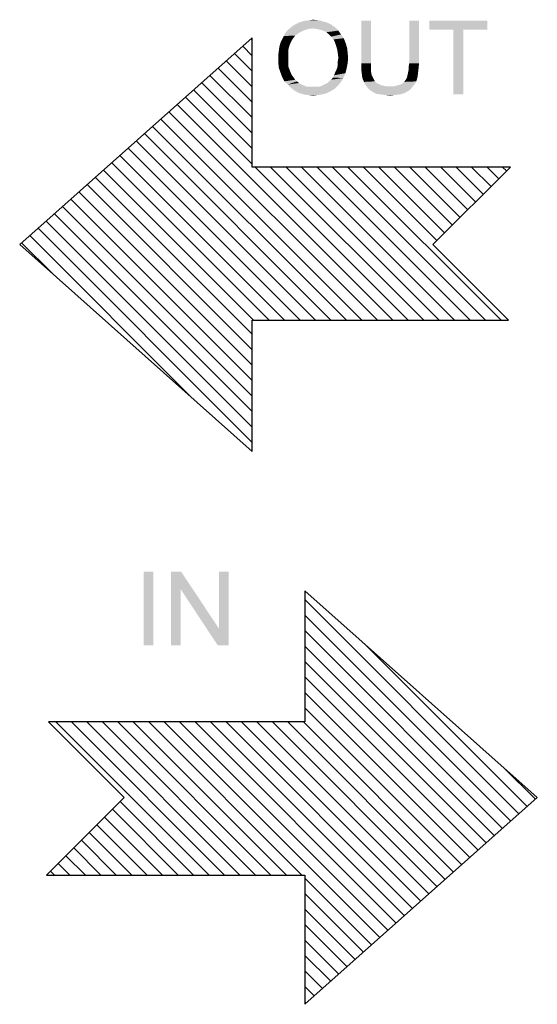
# Paper-space layout '61767N-2-A-2_1_1' of a CAD drawing. Header units: millimetres. Extents: x 0 to 594, y 1 to 420.
# Tile 121 of 222: x 346 to 367, y 272 to 312. Entities that reach past the tile are written whole.
import ezdxf

# ---------------------------------------------------------------- set-up
doc = ezdxf.new("R2010")
doc.units = ezdxf.units.MM
doc.header["$LTSCALE"] = 32.67
doc.layers.add('61767N-2-A-2DXF_CONTINUOUS_LINE', color=7, linetype='CONTINUOUS')

# ---------------------------------------------------------------- blocks, each defined once
blk = doc.blocks.new('OUT00_BL32', base_point=(355.957, 303.353))
at = {"layer": '61767N-2-A-2DXF_CONTINUOUS_LINE', "color": 1, "linetype": 'Continuous'}
for p, q in [((355.431, 311.404), (345.957, 302.983)), ((355.379, 311.358), (355.431, 311.305)), ((355.431, 306.141), (355.431, 311.404)), ((355.045, 311.061), (355.431, 310.675)), ((354.378, 310.468), (355.431, 309.415)), ((354.711, 310.764), (355.431, 310.045)), ((354.044, 310.171), (355.431, 308.785)), ((353.711, 309.875), (355.431, 308.155)), ((353.043, 309.282), (355.431, 306.894)), ((353.377, 309.578), (355.431, 307.524)), ((352.71, 308.985), (355.431, 306.264)), ((352.376, 308.688), (361.163, 299.901)), ((351.709, 308.095), (359.903, 299.901)), ((352.042, 308.392), (360.533, 299.901)), ((351.375, 307.799), (359.273, 299.901)), ((351.042, 307.502), (358.642, 299.901)), ((350.374, 306.909), (357.382, 299.901)), ((350.708, 307.206), (358.012, 299.901)), ((350.041, 306.613), (356.752, 299.901)), ((349.373, 306.019), (355.491, 299.901)), ((349.707, 306.316), (356.122, 299.901)), ((365.957, 306.141), (355.431, 306.141)), ((355.554, 306.141), (361.793, 299.901)), ((356.184, 306.141), (362.423, 299.901)), ((356.814, 306.141), (363.054, 299.901)), ((357.445, 306.141), (363.684, 299.901)), ((358.075, 306.141), (364.314, 299.901)), ((358.705, 306.141), (364.944, 299.901)), ((359.335, 306.141), (365.574, 299.901)), ((359.965, 306.141), (362.961, 303.145)), ((360.596, 306.141), (363.276, 303.46)), ((361.226, 306.141), (363.591, 303.775)), ((361.856, 306.141), (363.907, 304.09)), ((362.486, 306.141), (364.222, 304.405)), ((362.799, 302.983), (365.957, 306.141)), ((363.116, 306.141), (364.537, 304.72)), ((363.747, 306.141), (364.852, 305.035)), ((364.377, 306.141), (365.167, 305.35)), ((365.007, 306.141), (365.482, 305.666)), ((365.637, 306.141), (365.797, 305.981)), ((349.04, 305.723), (355.431, 299.332)), ((348.706, 305.426), (355.431, 298.702)), ((348.039, 304.833), (355.431, 297.441)), ((348.372, 305.13), (355.431, 298.071)), ((347.705, 304.537), (355.431, 296.811)), ((347.372, 304.24), (355.431, 296.181)), ((346.704, 303.647), (355.431, 294.92)), ((347.038, 303.943), (355.431, 295.551)), ((346.371, 303.35), (352.988, 296.733)), ((345.957, 302.983), (355.431, 294.562)), ((346.037, 303.054), (347.316, 301.775)), ((365.881, 299.901), (362.799, 302.983)), ((355.431, 294.562), (355.431, 299.901)), ((355.431, 299.901), (365.881, 299.901))]:
    blk.add_line(p, q, dxfattribs=at)
at = {"layer": '61767N-2-A-2DXF_CONTINUOUS_LINE', "color": 2, "linetype": 'Continuous'}
for points in [[(358.477, 312.032), (357.211, 311.966), (357.344, 312.032)], [(357.211, 311.966), (358.477, 312.032), (358.655, 311.943)], [(358.299, 312.077), (357.344, 312.032), (357.477, 312.077)], [(357.344, 312.032), (358.299, 312.077), (358.477, 312.032)], [(357.477, 312.077), (357.611, 312.099), (358.122, 312.121)], [(357.477, 312.077), (358.122, 312.121), (358.299, 312.077)], [(358.122, 312.121), (357.611, 312.099), (357.766, 312.121)], [(357.766, 312.121), (357.922, 312.143), (358.122, 312.121)], [(360.277, 312.099), (359.877, 310.366), (359.877, 312.099)], [(359.877, 310.366), (360.277, 312.099), (360.277, 310.366)], [(362.233, 312.099), (361.833, 310.366), (361.833, 312.099)], [(361.833, 310.366), (362.233, 312.099), (362.233, 310.366)], [(365.011, 312.099), (362.655, 311.743), (362.655, 312.099)], [(363.633, 311.743), (362.655, 311.743), (365.011, 312.099)], [(364.033, 311.743), (363.633, 311.743), (365.011, 312.099)], [(364.033, 311.743), (365.011, 312.099), (365.011, 311.743)], [(357.522, 311.699), (356.788, 311.61), (356.877, 311.721)], [(356.788, 311.61), (357.522, 311.699), (357.344, 311.61)], [(357.922, 311.788), (356.877, 311.721), (356.988, 311.81)], [(357.922, 311.788), (357.722, 311.766), (356.877, 311.721)], [(356.877, 311.721), (357.722, 311.766), (357.522, 311.699)], [(358.811, 311.832), (356.988, 311.81), (357.099, 311.899)], [(357.922, 311.788), (356.988, 311.81), (358.811, 311.832)], [(358.655, 311.943), (357.099, 311.899), (357.211, 311.966)], [(357.099, 311.899), (358.655, 311.943), (358.811, 311.832)], [(358.055, 311.766), (357.922, 311.788), (358.811, 311.832)], [(358.188, 311.743), (358.055, 311.766), (358.811, 311.832)], [(358.322, 311.699), (358.188, 311.743), (358.811, 311.832)], [(358.322, 311.699), (358.811, 311.832), (358.944, 311.699)], [(358.944, 311.699), (358.455, 311.632), (358.322, 311.699)], [(358.566, 311.543), (358.455, 311.632), (358.944, 311.699)], [(358.566, 311.543), (358.944, 311.699), (359.055, 311.543)], [(364.033, 311.743), (363.633, 309.099), (363.633, 311.743)], [(363.633, 309.099), (364.033, 311.743), (364.033, 309.099)], [(357.055, 311.321), (356.588, 311.21), (356.655, 311.343)], [(357.055, 311.321), (357.011, 311.232), (356.588, 311.21)], [(356.588, 311.21), (357.011, 311.232), (356.966, 311.121)], [(357.122, 311.41), (356.655, 311.343), (356.722, 311.477)], [(356.655, 311.343), (357.122, 311.41), (357.055, 311.321)], [(357.344, 311.61), (357.188, 311.499), (356.722, 311.477)], [(357.344, 311.61), (356.722, 311.477), (356.788, 311.61)], [(356.722, 311.477), (357.188, 311.499), (357.122, 311.41)], [(359.055, 311.543), (358.655, 311.454), (358.566, 311.543)], [(358.655, 311.454), (359.055, 311.543), (359.166, 311.388)], [(359.166, 311.388), (358.744, 311.343), (358.655, 311.454)], [(358.811, 311.21), (358.744, 311.343), (359.166, 311.388)], [(358.811, 311.21), (359.166, 311.388), (359.233, 311.21)], [(356.899, 310.854), (356.499, 310.721), (356.522, 310.899)], [(356.499, 310.721), (356.899, 310.854), (356.899, 310.699)], [(356.922, 310.988), (356.522, 310.899), (356.544, 311.054)], [(356.522, 310.899), (356.922, 310.988), (356.899, 310.854)], [(356.966, 311.121), (356.544, 311.054), (356.588, 311.21)], [(356.544, 311.054), (356.966, 311.121), (356.922, 310.988)], [(359.233, 311.21), (358.855, 311.077), (358.811, 311.21)], [(358.855, 311.077), (359.233, 311.21), (359.299, 311.01)], [(359.299, 311.01), (358.899, 310.921), (358.855, 311.077)], [(358.899, 310.921), (359.299, 311.01), (359.322, 310.81)], [(359.322, 310.81), (358.922, 310.766), (358.899, 310.921)], [(356.899, 310.699), (356.499, 310.543), (356.499, 310.721)], [(356.499, 310.543), (356.899, 310.699), (356.899, 310.543)], [(356.899, 310.543), (356.899, 310.41), (356.499, 310.366)], [(356.899, 310.543), (356.499, 310.366), (356.499, 310.543)], [(358.944, 310.588), (358.922, 310.766), (359.322, 310.81)], [(359.344, 310.588), (358.922, 310.454), (358.944, 310.588)], [(358.922, 310.454), (359.344, 310.588), (359.322, 310.366)], [(359.322, 310.366), (358.922, 310.321), (358.922, 310.454)], [(358.944, 310.588), (359.322, 310.81), (359.344, 310.588)], [(356.499, 310.366), (356.899, 310.41), (356.899, 310.299)], [(356.899, 310.299), (356.522, 310.166), (356.499, 310.366)], [(356.899, 310.299), (356.922, 310.188), (356.522, 310.166)], [(356.522, 310.166), (356.922, 310.188), (356.966, 310.077)], [(356.966, 310.077), (356.588, 309.988), (356.522, 310.166)], [(356.588, 309.988), (356.966, 310.077), (357.011, 309.966)], [(358.811, 309.988), (358.855, 310.077), (359.277, 310.143)], [(358.811, 309.988), (359.277, 310.143), (359.233, 309.966)], [(359.277, 310.143), (358.855, 310.077), (358.899, 310.188)], [(358.899, 310.188), (358.922, 310.321), (359.322, 310.366)], [(358.899, 310.188), (359.322, 310.366), (359.277, 310.143)], [(360.277, 310.366), (360.277, 310.188), (359.877, 310.143)], [(360.277, 310.366), (359.877, 310.143), (359.877, 310.366)], [(359.877, 310.143), (360.277, 310.188), (360.277, 310.032)], [(360.277, 310.032), (359.899, 309.943), (359.877, 310.143)], [(359.899, 309.943), (360.277, 310.032), (360.299, 309.899)], [(361.788, 310.01), (361.811, 310.121), (362.211, 310.143)], [(361.788, 310.01), (362.211, 310.143), (362.188, 309.943)], [(362.233, 310.366), (361.811, 310.232), (361.833, 310.366)], [(361.811, 310.232), (362.233, 310.366), (362.211, 310.143)], [(362.211, 310.143), (361.811, 310.121), (361.811, 310.232)], [(357.011, 309.966), (356.655, 309.81), (356.588, 309.988)], [(357.011, 309.966), (357.055, 309.877), (356.655, 309.81)], [(356.655, 309.81), (357.055, 309.877), (357.122, 309.788)], [(357.122, 309.788), (356.744, 309.632), (356.655, 309.81)], [(357.122, 309.788), (357.188, 309.699), (356.744, 309.632)], [(356.744, 309.632), (357.188, 309.699), (357.255, 309.632)], [(357.255, 309.632), (356.877, 309.499), (356.744, 309.632)], [(357.255, 309.632), (357.344, 309.566), (356.877, 309.499)], [(359.055, 309.61), (358.499, 309.566), (358.566, 309.632)], [(358.566, 309.632), (358.655, 309.699), (359.144, 309.766)], [(358.566, 309.632), (359.144, 309.766), (359.055, 309.61)], [(359.144, 309.766), (358.655, 309.699), (358.722, 309.788)], [(358.722, 309.788), (358.766, 309.877), (359.233, 309.966)], [(358.722, 309.788), (359.233, 309.966), (359.144, 309.766)], [(359.233, 309.966), (358.766, 309.877), (358.811, 309.988)], [(360.299, 309.899), (359.922, 309.766), (359.899, 309.943)], [(360.299, 309.899), (360.344, 309.81), (359.922, 309.766)], [(359.922, 309.766), (360.344, 309.81), (360.388, 309.721)], [(360.388, 309.721), (359.988, 309.61), (359.922, 309.766)], [(360.388, 309.721), (360.433, 309.632), (359.988, 309.61)], [(359.988, 309.61), (360.433, 309.632), (360.499, 309.566)], [(361.522, 309.521), (361.633, 309.61), (362.122, 309.632)], [(361.522, 309.521), (362.122, 309.632), (362.055, 309.521)], [(362.122, 309.632), (361.633, 309.61), (361.677, 309.677)], [(361.677, 309.677), (361.722, 309.743), (362.166, 309.788)], [(361.677, 309.677), (362.166, 309.788), (362.122, 309.632)], [(362.166, 309.788), (361.722, 309.743), (361.744, 309.81)], [(361.744, 309.81), (361.766, 309.899), (362.188, 309.943)], [(361.744, 309.81), (362.188, 309.943), (362.166, 309.788)], [(362.188, 309.943), (361.766, 309.899), (361.788, 310.01)], [(357.344, 309.566), (357.411, 309.521), (356.877, 309.499)], [(356.877, 309.499), (357.411, 309.521), (357.499, 309.477)], [(357.499, 309.477), (357.011, 309.366), (356.877, 309.499)], [(357.499, 309.477), (357.611, 309.432), (357.011, 309.366)], [(357.611, 309.432), (357.699, 309.41), (357.011, 309.366)], [(358.011, 309.41), (358.122, 309.41), (357.011, 309.366)], [(357.899, 309.41), (358.011, 309.41), (357.011, 309.366)], [(357.811, 309.41), (357.899, 309.41), (357.011, 309.366)], [(357.699, 309.41), (357.811, 309.41), (357.011, 309.366)], [(358.788, 309.321), (357.011, 309.366), (358.122, 309.41)], [(358.788, 309.321), (357.166, 309.254), (357.011, 309.366)], [(357.166, 309.254), (358.788, 309.321), (358.633, 309.232)], [(358.633, 309.232), (357.322, 309.166), (357.166, 309.254)], [(357.322, 309.166), (358.633, 309.232), (358.455, 309.143)], [(358.122, 309.41), (358.233, 309.432), (358.922, 309.454)], [(358.122, 309.41), (358.922, 309.454), (358.788, 309.321)], [(358.922, 309.454), (358.233, 309.432), (358.322, 309.477)], [(358.322, 309.477), (358.411, 309.521), (359.055, 309.61)], [(358.322, 309.477), (359.055, 309.61), (358.922, 309.454)], [(358.411, 309.521), (358.499, 309.566), (359.055, 309.61)], [(360.499, 309.566), (360.055, 309.477), (359.988, 309.61)], [(360.499, 309.566), (360.588, 309.521), (360.055, 309.477)], [(360.055, 309.477), (360.588, 309.521), (360.677, 309.477)], [(360.677, 309.477), (360.144, 309.366), (360.055, 309.477)], [(360.677, 309.477), (360.788, 309.454), (360.144, 309.366)], [(360.788, 309.454), (360.899, 309.432), (360.144, 309.366)], [(361.211, 309.432), (361.966, 309.41), (360.144, 309.366)], [(361.011, 309.432), (361.211, 309.432), (360.144, 309.366)], [(360.899, 309.432), (361.011, 309.432), (360.144, 309.366)], [(360.144, 309.366), (361.966, 309.41), (361.877, 309.299)], [(361.877, 309.299), (360.233, 309.277), (360.144, 309.366)], [(360.233, 309.277), (361.877, 309.299), (361.744, 309.21)], [(361.744, 309.21), (360.366, 309.188), (360.233, 309.277)], [(361.211, 309.432), (361.388, 309.477), (362.055, 309.521)], [(361.211, 309.432), (362.055, 309.521), (361.966, 309.41)], [(362.055, 309.521), (361.388, 309.477), (361.522, 309.521)], [(358.455, 309.143), (357.522, 309.099), (357.322, 309.166)], [(357.522, 309.099), (358.455, 309.143), (358.277, 309.099)], [(358.277, 309.099), (357.699, 309.077), (357.522, 309.099)], [(357.699, 309.077), (358.277, 309.099), (358.099, 309.077)], [(358.099, 309.077), (357.922, 309.054), (357.699, 309.077)], [(360.366, 309.188), (361.744, 309.21), (361.611, 309.143)], [(361.611, 309.143), (360.499, 309.121), (360.366, 309.188)], [(360.677, 309.099), (360.499, 309.121), (361.611, 309.143)], [(360.677, 309.099), (361.611, 309.143), (361.433, 309.099)], [(361.433, 309.099), (360.855, 309.077), (360.677, 309.099)], [(360.855, 309.077), (361.433, 309.099), (361.255, 309.077)], [(361.255, 309.077), (361.055, 309.054), (360.855, 309.077)]]:
    blk.add_solid(points, dxfattribs=at)
blk = doc.blocks.new('IN00_BL33', base_point=(357.053, 280.848))
at = {"layer": '61767N-2-A-2DXF_CONTINUOUS_LINE', "color": 5, "linetype": 'Continuous'}
for p, q in [((367.053, 280.459), (357.579, 288.88)), ((357.579, 288.88), (357.579, 283.54)), ((366.306, 279.795), (357.579, 288.521)), ((365.972, 279.498), (357.579, 287.891)), ((365.639, 279.202), (357.579, 287.261)), ((365.305, 278.905), (357.579, 286.631)), ((366.64, 280.091), (360.022, 286.709)), ((364.971, 278.609), (357.579, 286)), ((364.638, 278.312), (357.579, 285.37)), ((364.304, 278.015), (357.579, 284.74)), ((363.971, 277.719), (357.579, 284.11)), ((347.13, 283.54), (350.211, 280.459)), ((357.579, 283.54), (347.13, 283.54)), ((353.675, 277.301), (347.436, 283.54)), ((354.305, 277.301), (348.066, 283.54)), ((354.935, 277.301), (348.696, 283.54)), ((355.566, 277.301), (349.326, 283.54)), ((356.196, 277.301), (349.957, 283.54)), ((356.826, 277.301), (350.587, 283.54)), ((357.456, 277.301), (351.217, 283.54)), ((360.634, 274.753), (351.847, 283.54)), ((360.968, 275.05), (352.477, 283.54)), ((361.301, 275.346), (353.108, 283.54)), ((361.635, 275.643), (353.738, 283.54)), ((361.969, 275.939), (354.368, 283.54)), ((362.302, 276.236), (354.998, 283.54)), ((362.636, 276.533), (355.628, 283.54)), ((362.97, 276.829), (356.259, 283.54)), ((363.303, 277.126), (356.889, 283.54)), ((363.637, 277.422), (357.519, 283.54)), ((366.973, 280.388), (365.694, 281.667)), ((350.211, 280.459), (347.053, 277.301)), ((357.579, 272.038), (367.053, 280.459)), ((352.415, 277.301), (349.734, 279.982)), ((353.045, 277.301), (350.049, 280.297)), ((351.784, 277.301), (349.419, 279.667)), ((351.154, 277.301), (349.104, 279.352)), ((350.524, 277.301), (348.789, 279.036)), ((349.264, 277.301), (348.158, 278.406)), ((349.894, 277.301), (348.473, 278.721)), ((348.633, 277.301), (347.843, 278.091)), ((348.003, 277.301), (347.528, 277.776)), ((347.053, 277.301), (357.579, 277.301)), ((347.373, 277.301), (347.213, 277.461)), ((357.579, 277.301), (357.579, 272.038)), ((360.301, 274.457), (357.579, 277.178)), ((359.967, 274.16), (357.579, 276.548)), ((359.633, 273.864), (357.579, 275.917)), ((359.3, 273.567), (357.579, 275.287)), ((358.966, 273.27), (357.579, 274.657)), ((358.632, 272.974), (357.579, 274.027)), ((358.299, 272.677), (357.579, 273.397)), ((357.965, 272.381), (357.579, 272.766)), ((357.632, 272.084), (357.579, 272.136))]:
    blk.add_line(p, q, dxfattribs=at)
at = {"layer": '61767N-2-A-2DXF_CONTINUOUS_LINE', "color": 2, "linetype": 'Continuous'}
for points in [[(351.407, 289.658), (351.007, 286.658), (351.007, 289.658)], [(351.007, 286.658), (351.407, 289.658), (351.407, 286.658)], [(352.54, 289.658), (352.518, 288.947), (352.118, 286.658)], [(352.54, 289.658), (352.118, 286.658), (352.118, 289.658)], [(352.518, 288.947), (352.54, 289.658), (354.074, 287.347)], [(354.029, 286.658), (354.074, 287.347), (354.474, 289.658)], [(354.029, 286.658), (354.474, 289.658), (354.474, 286.658)], [(354.474, 289.658), (354.074, 287.347), (354.074, 289.658)], [(352.118, 286.658), (352.518, 288.947), (352.518, 286.658)], [(354.074, 287.347), (354.029, 286.658), (352.518, 288.947)]]:
    blk.add_solid(points, dxfattribs=at)

psp = doc.layouts.new('61767N-2-A-2_1_1')

# ---------------------------------------------------------------- block references
at = {"layer": '61767N-2-A-2DXF_CONTINUOUS_LINE', "color": 2, "linetype": 'Continuous'}
for name, p in [('OUT00_BL32', (355.9571, 303.3525)), ('IN00_BL33', (357.0531, 280.8481))]:
    psp.add_blockref(name, p, dxfattribs=at)

doc.saveas('drawing.dxf')
